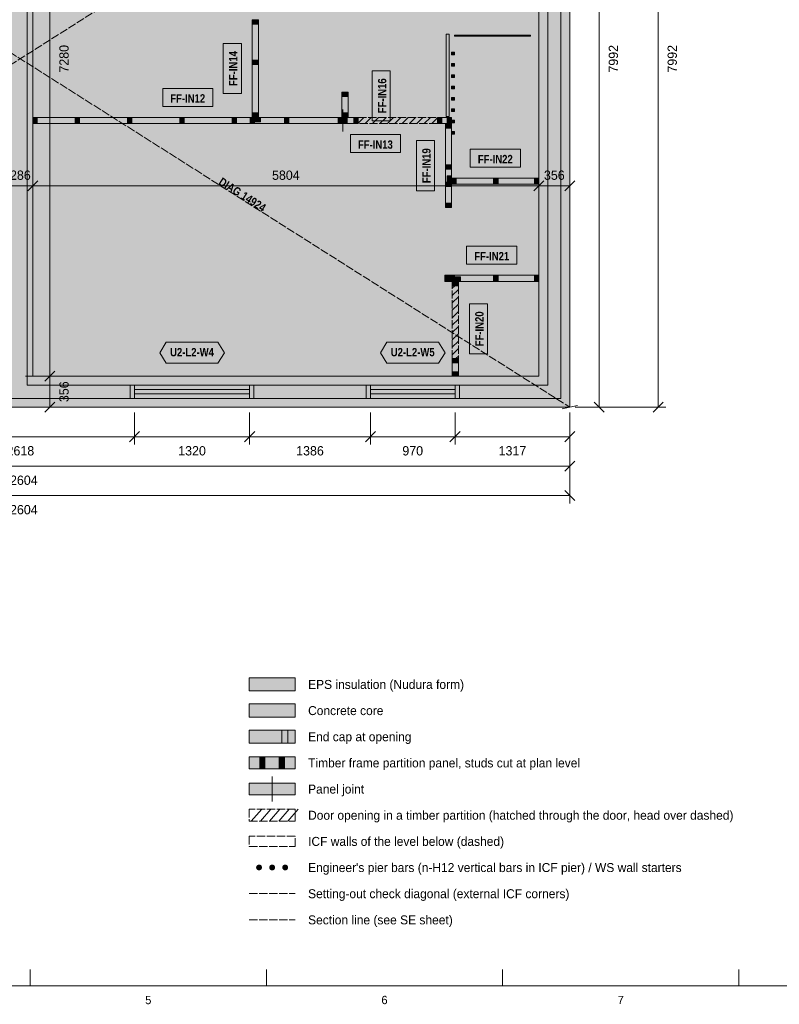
# Model space of a CAD drawing. Header units: millimetres. Extents: x 17 to 413, y 4 to 292.
# Tile 2 of 4: x 163 to 279, y 4 to 155. Entities that reach past the tile are written whole.
import ezdxf
from ezdxf.enums import TextEntityAlignment as Align

# ---------------------------------------------------------------- set-up
doc = ezdxf.new("R2010")
doc.units = ezdxf.units.MM
doc.linetypes.add('DASHED', pattern=[1.524, 1.27, -0.254])
for name, color, linetype in [('FILL-C_9E1A1A', 7, 'Continuous'), ('FILL-C_B2B2B5', 7, 'Continuous'), ('FILL-EPS', 7, 'Continuous'), ('FILL-TEAL_DK', 7, 'Continuous'), ('FILL-TIMBER', 7, 'Continuous'), ('FILL-WHITE', 7, 'Continuous'), ('LINE-C_85297A', 7, 'Continuous'), ('LINE-C_85297A-DASH', 7, 'DASHED'), ('LINE-INK', 7, 'Continuous'), ('LINE-INK-DASH', 7, 'DASHED'), ('LINE-RED-DASH', 7, 'DASHED'), ('LINE-STEEL_GREY', 7, 'Continuous'), ('LINE-STEEL_GREY-DASH', 7, 'DASHED'), ('LINE-TEAL_DK', 7, 'Continuous'), ('LINE-TIMBER_DK', 7, 'Continuous'), ('TEXT-C_85297A', 7, 'Continuous'), ('TEXT-INK', 7, 'Continuous'), ('TEXT-STEEL_GREY', 7, 'Continuous'), ('TEXT-TEAL_DK', 7, 'Continuous')]:
    doc.layers.add(name, color=color, linetype=linetype)
doc.styles.add('OpenSansCondensed-Bold', font='OpenSansCondensed-Bold.ttf')

msp = doc.modelspace()

# ---------------------------------------------------------------- hatches: boundary and pattern name
at = {"layer": 'FILL-C_9E1A1A', "true_color": 0x9e1a1a}
h = msp.add_hatch(color=256, dxfattribs=at)
h.dxf.hatch_style = 1
h.paths.add_polyline_path([(199.95, 25.1), (199.93, 25.22), (199.89, 25.33), (199.82, 25.42), (199.73, 25.49), (199.62, 25.53), (199.5, 25.55), (199.38, 25.53), (199.28, 25.49), (199.18, 25.42), (199.11, 25.33), (199.07, 25.22), (199.05, 25.1), (199.07, 24.98), (199.11, 24.88), (199.18, 24.78), (199.28, 24.71), (199.38, 24.67), (199.5, 24.65), (199.62, 24.67), (199.73, 24.71), (199.82, 24.78), (199.89, 24.88), (199.93, 24.98)])
h = msp.add_hatch(color=256, dxfattribs=at)
h.dxf.hatch_style = 1
h.paths.add_polyline_path([(201.95, 25.1), (201.93, 25.22), (201.89, 25.33), (201.82, 25.42), (201.72, 25.49), (201.62, 25.53), (201.5, 25.55), (201.38, 25.53), (201.28, 25.49), (201.18, 25.42), (201.11, 25.33), (201.07, 25.22), (201.05, 25.1), (201.07, 24.98), (201.11, 24.88), (201.18, 24.78), (201.28, 24.71), (201.38, 24.67), (201.5, 24.65), (201.62, 24.67), (201.72, 24.71), (201.82, 24.78), (201.89, 24.88), (201.93, 24.98)])
h = msp.add_hatch(color=256, dxfattribs=at)
h.dxf.hatch_style = 1
h.paths.add_polyline_path([(203.95, 25.1), (203.93, 25.22), (203.89, 25.33), (203.82, 25.42), (203.72, 25.49), (203.62, 25.53), (203.5, 25.55), (203.38, 25.53), (203.28, 25.49), (203.18, 25.42), (203.11, 25.33), (203.07, 25.22), (203.05, 25.1), (203.07, 24.98), (203.11, 24.88), (203.18, 24.78), (203.28, 24.71), (203.38, 24.67), (203.5, 24.65), (203.62, 24.67), (203.72, 24.71), (203.82, 24.78), (203.89, 24.88), (203.93, 24.98)])
at = {"layer": 'FILL-C_B2B2B5', "true_color": 0xb2b2b5}
h = msp.add_hatch(color=256, dxfattribs=at)
h.dxf.hatch_style = 1
h.paths.add_polyline_path([(245.67, 200.67), (245.67, 96.83), (80.33, 96.83), (80.33, 200.67)])
h.paths.add_polyline_path([(243.64, 98.86), (243.64, 198.64), (164.02, 198.64), (164.02, 98.86)], flags=0)
h.paths.add_polyline_path([(82.36, 198.64), (82.36, 98.86), (161.98, 98.86), (161.98, 198.64)], flags=0)
h = msp.add_hatch(color=256, dxfattribs=at)
h.dxf.hatch_style = 1
h.paths.add_polyline_path([(198, 48.1), (205, 48.1), (205, 50.1), (198, 50.1)])
at = {"layer": 'FILL-EPS', "true_color": 0xccffff}
h = msp.add_hatch(color=256, dxfattribs=at)
h.dxf.hatch_style = 1
h.paths.add_polyline_path([(78.97, 202.03), (247.03, 202.03), (247.03, 95.47), (78.97, 95.47)])
h.paths.add_polyline_path([(80.33, 200.67), (80.33, 96.83), (245.67, 96.83), (245.67, 200.67)], flags=0)
h = msp.add_hatch(color=256, dxfattribs=at)
h.dxf.hatch_style = 1
h.paths.add_polyline_path([(164.02, 98.86), (164.02, 198.64), (243.64, 198.64), (243.64, 98.86)])
h.paths.add_polyline_path([(242.29, 197.29), (164.9, 197.29), (164.9, 100.21), (242.29, 100.21)], flags=0)
h = msp.add_hatch(color=256, dxfattribs=at)
h.dxf.hatch_style = 1
h.paths.add_polyline_path([(198, 52.1), (205, 52.1), (205, 54.1), (198, 54.1)])
h = msp.add_hatch(color=256, dxfattribs=at)
h.dxf.hatch_style = 1
h.paths.add_polyline_path([(198, 44.1), (205, 44.1), (205, 46.1), (198, 46.1)])
at = {"layer": 'FILL-TEAL_DK', "true_color": 0x006b5c}
h = msp.add_hatch(color=256, dxfattribs=at)
h.dxf.hatch_style = 1
h.paths.add_polyline_path([(179.79, 98.86), (180.45, 98.86), (180.45, 96.83), (179.79, 96.83)])
h = msp.add_hatch(color=256, dxfattribs=at)
h.dxf.hatch_style = 1
h.paths.add_polyline_path([(198.05, 98.86), (198.72, 98.86), (198.72, 96.83), (198.05, 96.83)])
h = msp.add_hatch(color=256, dxfattribs=at)
h.dxf.hatch_style = 1
h.paths.add_polyline_path([(215.87, 98.86), (216.53, 98.86), (216.53, 96.83), (215.87, 96.83)])
h = msp.add_hatch(color=256, dxfattribs=at)
h.dxf.hatch_style = 1
h.paths.add_polyline_path([(229.47, 98.86), (230.13, 98.86), (230.13, 96.83), (229.47, 96.83)])
h = msp.add_hatch(color=256, dxfattribs=at)
h.dxf.hatch_style = 1
h.paths.add_polyline_path([(203, 44.1), (203.9, 44.1), (203.9, 46.1), (203, 46.1)])
at = {"layer": 'FILL-TIMBER', "true_color": 0xeddbb8}
h = msp.add_hatch(color=256, dxfattribs=at)
h.dxf.hatch_style = 1
h.paths.add_polyline_path([(199.41, 154.71), (199.41, 154.24), (199.41, 154.05), (199.13, 154.05), (198.47, 154.05), (198.47, 154.52), (198.47, 154.71), (198.75, 154.71)])
h = msp.add_hatch(color=256, dxfattribs=at)
h.dxf.hatch_style = 1
h.paths.add_polyline_path([(199.41, 148.55), (199.41, 148.08), (199.41, 147.88), (199.13, 147.88), (198.47, 147.88), (198.47, 148.35), (198.47, 148.55), (198.75, 148.55)])
h = msp.add_hatch(color=256, dxfattribs=at)
h.dxf.hatch_style = 1
h.paths.add_polyline_path([(213.11, 143.67), (213.11, 143.19), (213.11, 143), (212.84, 143), (212.18, 143), (212.18, 143.47), (212.18, 143.67), (212.45, 143.67)])
h = msp.add_hatch(color=256, dxfattribs=at)
h.dxf.hatch_style = 1
h.paths.add_polyline_path([(199.41, 140.47), (199.41, 140), (199.41, 139.81), (199.13, 139.81), (198.47, 139.81), (198.47, 140.28), (198.47, 140.47), (198.75, 140.47)])
h = msp.add_hatch(color=256, dxfattribs=at)
h.dxf.hatch_style = 1
h.paths.add_polyline_path([(213.11, 140.47), (213.11, 140), (213.11, 139.81), (212.84, 139.81), (212.18, 139.81), (212.18, 140.28), (212.18, 140.47), (212.45, 140.47)])
h = msp.add_hatch(color=256, dxfattribs=at)
h.dxf.hatch_style = 1
h.paths.add_polyline_path([(165.57, 138.85), (165.1, 138.85), (164.91, 138.85), (164.91, 139.12), (164.91, 139.78), (165.38, 139.78), (165.57, 139.78), (165.57, 139.51)])
h = msp.add_hatch(color=256, dxfattribs=at)
h.dxf.hatch_style = 1
h.paths.add_polyline_path([(172.05, 138.85), (171.58, 138.85), (171.38, 138.85), (171.38, 139.12), (171.38, 139.78), (171.85, 139.78), (172.05, 139.78), (172.05, 139.51)])
h = msp.add_hatch(color=256, dxfattribs=at)
h.dxf.hatch_style = 1
h.paths.add_polyline_path([(180.05, 138.85), (179.58, 138.85), (179.38, 138.85), (179.38, 139.12), (179.38, 139.78), (179.85, 139.78), (180.05, 139.78), (180.05, 139.51)])
h = msp.add_hatch(color=256, dxfattribs=at)
h.dxf.hatch_style = 1
h.paths.add_polyline_path([(188.05, 138.85), (187.58, 138.85), (187.38, 138.85), (187.38, 139.12), (187.38, 139.78), (187.85, 139.78), (188.05, 139.78), (188.05, 139.51)])
h = msp.add_hatch(color=256, dxfattribs=at)
h.dxf.hatch_style = 1
h.paths.add_polyline_path([(196.05, 138.85), (195.58, 138.85), (195.38, 138.85), (195.38, 139.12), (195.38, 139.78), (195.85, 139.78), (196.05, 139.78), (196.05, 139.51)])
h = msp.add_hatch(color=256, dxfattribs=at)
h.dxf.hatch_style = 1
h.paths.add_polyline_path([(198.81, 138.85), (198.33, 138.85), (198.14, 138.85), (198.14, 139.12), (198.14, 139.78), (198.61, 139.78), (198.81, 139.78), (198.81, 139.51)])
h = msp.add_hatch(color=256, dxfattribs=at)
h.dxf.hatch_style = 1
h.paths.add_polyline_path([(199.74, 139.11), (199.08, 139.11), (198.81, 139.11), (198.81, 139.31), (198.81, 139.78), (199.47, 139.78), (199.74, 139.78), (199.74, 139.59)])
h = msp.add_hatch(color=256, dxfattribs=at)
h.dxf.hatch_style = 1
h.paths.add_polyline_path([(204.05, 138.85), (203.58, 138.85), (203.38, 138.85), (203.38, 139.12), (203.38, 139.78), (203.85, 139.78), (204.05, 139.78), (204.05, 139.51)])
h = msp.add_hatch(color=256, dxfattribs=at)
h.dxf.hatch_style = 1
h.paths.add_polyline_path([(212.27, 138.85), (211.8, 138.85), (211.61, 138.85), (211.61, 139.12), (211.61, 139.78), (212.08, 139.78), (212.27, 139.78), (212.27, 139.51)])
h = msp.add_hatch(color=256, dxfattribs=at)
h.dxf.hatch_style = 1
h.paths.add_polyline_path([(212.97, 138.85), (212.49, 138.85), (212.3, 138.85), (212.3, 139.12), (212.3, 139.78), (212.77, 139.78), (212.97, 139.78), (212.97, 139.51)])
h = msp.add_hatch(color=256, dxfattribs=at)
h.dxf.hatch_style = 1
h.paths.add_polyline_path([(214.65, 138.85), (214.17, 138.85), (213.98, 138.85), (213.98, 139.12), (213.98, 139.78), (214.45, 139.78), (214.65, 139.78), (214.65, 139.51)])
h = msp.add_hatch(color=256, dxfattribs=at)
h.dxf.hatch_style = 1
h.paths.add_polyline_path([(227.45, 138.85), (226.97, 138.85), (226.78, 138.85), (226.78, 139.12), (226.78, 139.78), (227.25, 139.78), (227.45, 139.78), (227.45, 139.51)])
h = msp.add_hatch(color=256, dxfattribs=at)
h.dxf.hatch_style = 1
h.paths.add_polyline_path([(228.95, 138.82), (228.95, 138.35), (228.95, 138.15), (228.67, 138.15), (228.01, 138.15), (228.01, 138.63), (228.01, 138.82), (228.29, 138.82)])
h = msp.add_hatch(color=256, dxfattribs=at)
h.dxf.hatch_style = 1
h.paths.add_polyline_path([(228.95, 138.85), (228.47, 138.85), (228.28, 138.85), (228.28, 139.12), (228.28, 139.78), (228.75, 139.78), (228.95, 139.78), (228.95, 139.51)])
h = msp.add_hatch(color=256, dxfattribs=at)
h.dxf.hatch_style = 1
h.paths.add_polyline_path([(228.95, 132.55), (228.95, 132.08), (228.95, 131.88), (228.67, 131.88), (228.01, 131.88), (228.01, 132.35), (228.01, 132.55), (228.29, 132.55)])
h = msp.add_hatch(color=256, dxfattribs=at)
h.dxf.hatch_style = 1
h.paths.add_polyline_path([(228.95, 129.89), (228.95, 129.42), (228.95, 129.23), (228.67, 129.23), (228.01, 129.23), (228.01, 129.7), (228.01, 129.89), (228.29, 129.89)])
h = msp.add_hatch(color=256, dxfattribs=at)
h.dxf.hatch_style = 1
h.paths.add_polyline_path([(228.95, 130.83), (228.95, 130.17), (228.95, 129.89), (228.75, 129.89), (228.28, 129.89), (228.28, 130.55), (228.28, 130.83), (228.47, 130.83)])
h = msp.add_hatch(color=256, dxfattribs=at)
h.dxf.hatch_style = 1
h.paths.add_polyline_path([(229.64, 129.56), (229.17, 129.56), (228.97, 129.56), (228.97, 129.83), (228.97, 130.49), (229.45, 130.49), (229.64, 130.49), (229.64, 130.22)])
h = msp.add_hatch(color=256, dxfattribs=at)
h.dxf.hatch_style = 1
h.paths.add_polyline_path([(236.05, 129.56), (235.58, 129.56), (235.38, 129.56), (235.38, 129.83), (235.38, 130.49), (235.85, 130.49), (236.05, 130.49), (236.05, 130.22)])
h = msp.add_hatch(color=256, dxfattribs=at)
h.dxf.hatch_style = 1
h.paths.add_polyline_path([(242.28, 129.56), (241.81, 129.56), (241.61, 129.56), (241.61, 129.83), (241.61, 130.49), (242.09, 130.49), (242.28, 130.49), (242.28, 130.22)])
h = msp.add_hatch(color=256, dxfattribs=at)
h.dxf.hatch_style = 1
h.paths.add_polyline_path([(228.95, 126.65), (228.95, 126.18), (228.95, 125.99), (228.67, 125.99), (228.01, 125.99), (228.01, 126.46), (228.01, 126.65), (228.29, 126.65)])
h = msp.add_hatch(color=256, dxfattribs=at)
h.dxf.hatch_style = 1
h.paths.add_polyline_path([(228.56, 114.72), (228.09, 114.72), (227.89, 114.72), (227.89, 114.99), (227.89, 115.65), (228.37, 115.65), (228.56, 115.65), (228.56, 115.38)])
h = msp.add_hatch(color=256, dxfattribs=at)
h.dxf.hatch_style = 1
h.paths.add_polyline_path([(229.38, 114.72), (228.91, 114.72), (228.71, 114.72), (228.71, 114.99), (228.71, 115.65), (229.19, 115.65), (229.38, 115.65), (229.38, 115.38)])
h = msp.add_hatch(color=256, dxfattribs=at)
h.dxf.hatch_style = 1
h.paths.add_polyline_path([(229.98, 114.69), (229.98, 114.24), (229.98, 114.05), (229.71, 114.05), (229.05, 114.05), (229.05, 114.51), (229.05, 114.69), (229.32, 114.69)])
h = msp.add_hatch(color=256, dxfattribs=at)
h.dxf.hatch_style = 1
h.paths.add_polyline_path([(230.31, 114.72), (229.65, 114.72), (229.38, 114.72), (229.38, 114.91), (229.38, 115.39), (230.04, 115.39), (230.31, 115.39), (230.31, 115.19)])
h = msp.add_hatch(color=256, dxfattribs=at)
h.dxf.hatch_style = 1
h.paths.add_polyline_path([(236.05, 114.72), (235.58, 114.72), (235.38, 114.72), (235.38, 114.99), (235.38, 115.65), (235.85, 115.65), (236.05, 115.65), (236.05, 115.38)])
h = msp.add_hatch(color=256, dxfattribs=at)
h.dxf.hatch_style = 1
h.paths.add_polyline_path([(242.28, 114.72), (241.81, 114.72), (241.61, 114.72), (241.61, 114.99), (241.61, 115.65), (242.09, 115.65), (242.28, 115.65), (242.28, 115.38)])
h = msp.add_hatch(color=256, dxfattribs=at)
h.dxf.hatch_style = 1
h.paths.add_polyline_path([(229.98, 102.93), (229.98, 102.46), (229.98, 102.27), (229.71, 102.27), (229.05, 102.27), (229.05, 102.74), (229.05, 102.93), (229.32, 102.93)])
h = msp.add_hatch(color=256, dxfattribs=at)
h.dxf.hatch_style = 1
h.paths.add_polyline_path([(229.98, 100.89), (229.98, 100.41), (229.98, 100.22), (229.71, 100.22), (229.05, 100.22), (229.05, 100.69), (229.05, 100.89), (229.32, 100.89)])
h = msp.add_hatch(color=256, dxfattribs=at)
h.dxf.hatch_style = 1
h.paths.add_polyline_path([(199.6, 40.2), (200.4, 40.2), (200.4, 42), (199.6, 42)])
h = msp.add_hatch(color=256, dxfattribs=at)
h.dxf.hatch_style = 1
h.paths.add_polyline_path([(202.6, 40.2), (203.4, 40.2), (203.4, 42), (202.6, 42)])
at = {"layer": 'FILL-WHITE', "true_color": 0xfaf5e8}
h = msp.add_hatch(color=256, dxfattribs=at)
h.dxf.hatch_style = 1
h.paths.add_polyline_path([(199.41, 139.81), (199.13, 139.81), (198.47, 139.81), (198.47, 140.28), (198.47, 140.47), (198.47, 147.88), (198.47, 148.35), (198.47, 148.55), (198.47, 154.05), (198.47, 154.52), (198.47, 154.71), (198.75, 154.71), (199.41, 154.71), (199.41, 154.24), (199.41, 154.05), (199.41, 148.55), (199.41, 148.08), (199.41, 147.88), (199.41, 140.47), (199.41, 140)])
at = {"layer": 'FILL-WHITE', "true_color": 0xffffff}
h = msp.add_hatch(color=256, dxfattribs=at)
h.dxf.hatch_style = 1
h.paths.add_polyline_path([(228.12, 152.51), (228.55, 152.51), (228.55, 139.9), (228.12, 139.9)])
h = msp.add_hatch(color=256, dxfattribs=at)
h.dxf.hatch_style = 1
h.paths.add_polyline_path([(229.37, 152.35), (241.01, 152.35), (241.01, 152.23), (229.37, 152.23)])
h = msp.add_hatch(color=256, dxfattribs=at)
h.dxf.hatch_style = 1
h.paths.add_polyline_path([(196.79, 143.43), (196.79, 151.09), (194.02, 151.09), (194.02, 143.43)])
h = msp.add_hatch(color=256, dxfattribs=at)
h.dxf.hatch_style = 1
h.paths.add_polyline_path([(228.95, 149.77), (229.37, 149.77), (229.37, 149.34), (228.95, 149.34)])
h = msp.add_hatch(color=256, dxfattribs=at)
h.dxf.hatch_style = 1
h.paths.add_polyline_path([(228.95, 148.03), (229.37, 148.03), (229.37, 147.61), (228.95, 147.61)])
h = msp.add_hatch(color=256, dxfattribs=at)
h.dxf.hatch_style = 1
h.paths.add_polyline_path([(219.56, 139.25), (219.56, 146.92), (216.8, 146.92), (216.8, 139.25)])
h = msp.add_hatch(color=256, dxfattribs=at)
h.dxf.hatch_style = 1
h.paths.add_polyline_path([(228.95, 146.3), (229.37, 146.3), (229.37, 145.87), (228.95, 145.87)])
h = msp.add_hatch(color=256, dxfattribs=at)
h.dxf.hatch_style = 1
h.paths.add_polyline_path([(228.95, 144.57), (229.37, 144.57), (229.37, 144.14), (228.95, 144.14)])
h = msp.add_hatch(color=256, dxfattribs=at)
h.dxf.hatch_style = 1
h.paths.add_polyline_path([(184.76, 141.46), (192.42, 141.46), (192.42, 144.23), (184.76, 144.23)])
at = {"layer": 'FILL-WHITE', "true_color": 0xfaf5e8}
h = msp.add_hatch(color=256, dxfattribs=at)
h.dxf.hatch_style = 1
h.paths.add_polyline_path([(213.11, 140), (213.11, 139.81), (212.84, 139.81), (212.18, 139.81), (212.18, 140.28), (212.18, 140.47), (212.18, 143), (212.18, 143.47), (212.18, 143.67), (212.45, 143.67), (213.11, 143.67), (213.11, 143.19), (213.11, 143), (213.11, 140.47)])
at = {"layer": 'FILL-WHITE', "true_color": 0xffffff}
h = msp.add_hatch(color=256, dxfattribs=at)
h.dxf.hatch_style = 1
h.paths.add_polyline_path([(228.95, 142.83), (229.37, 142.83), (229.37, 142.41), (228.95, 142.41)])
h = msp.add_hatch(color=256, dxfattribs=at)
h.dxf.hatch_style = 1
h.paths.add_polyline_path([(228.95, 141.1), (229.37, 141.1), (229.37, 140.67), (228.95, 140.67)])
at = {"layer": 'FILL-WHITE', "true_color": 0xfaf5e8}
h = msp.add_hatch(color=256, dxfattribs=at)
h.dxf.hatch_style = 1
h.paths.add_polyline_path([(164.91, 138.85), (164.91, 139.12), (164.91, 139.78), (164.91, 139.78), (165.38, 139.78), (165.57, 139.78), (171.38, 139.78), (171.85, 139.78), (172.05, 139.78), (179.38, 139.78), (179.85, 139.78), (180.05, 139.78), (187.38, 139.78), (187.85, 139.78), (188.05, 139.78), (195.38, 139.78), (195.85, 139.78), (196.05, 139.78), (198.14, 139.78), (198.61, 139.78), (198.81, 139.78), (199.47, 139.78), (199.74, 139.78), (203.38, 139.78), (203.85, 139.78), (204.05, 139.78), (211.61, 139.78), (212.08, 139.78), (212.27, 139.78), (212.27, 139.78), (212.27, 139.51), (212.27, 138.85), (212.27, 138.85), (211.8, 138.85), (211.61, 138.85), (204.05, 138.85), (203.58, 138.85), (203.38, 138.85), (198.81, 138.85), (198.33, 138.85), (198.14, 138.85), (196.05, 138.85), (195.58, 138.85), (195.38, 138.85), (188.05, 138.85), (187.58, 138.85), (187.38, 138.85), (180.05, 138.85), (179.58, 138.85), (179.38, 138.85), (172.05, 138.85), (171.58, 138.85), (171.38, 138.85), (165.57, 138.85), (165.1, 138.85), (164.91, 138.85)])
h = msp.add_hatch(color=256, dxfattribs=at)
h.dxf.hatch_style = 1
h.paths.add_polyline_path([(212.3, 138.85), (212.3, 139.12), (212.3, 139.78), (212.77, 139.78), (212.97, 139.78), (213.98, 139.78), (214.45, 139.78), (214.65, 139.78), (214.65, 139.51), (214.65, 138.85), (214.17, 138.85), (213.98, 138.85), (212.97, 138.85), (212.49, 138.85)])
at = {"layer": 'FILL-WHITE', "true_color": 0xffffff}
h = msp.add_hatch(color=256, dxfattribs=at)
h.dxf.hatch_style = 1
h.paths.add_polyline_path([(214.65, 138.85), (214.65, 139.78), (226.78, 139.78), (226.78, 138.85)])
at = {"layer": 'FILL-WHITE', "true_color": 0xfaf5e8}
h = msp.add_hatch(color=256, dxfattribs=at)
h.dxf.hatch_style = 1
h.paths.add_polyline_path([(226.78, 138.85), (226.78, 138.85), (226.78, 138.85), (226.78, 139.12), (226.78, 139.78), (226.78, 139.78), (226.78, 139.78), (227.25, 139.78), (227.45, 139.78), (228.28, 139.78), (228.75, 139.78), (228.95, 139.78), (228.95, 139.78), (228.95, 139.78), (228.95, 139.51), (228.95, 138.85), (228.95, 138.85), (228.95, 138.85), (228.47, 138.85), (228.28, 138.85), (227.45, 138.85), (226.97, 138.85)])
h = msp.add_hatch(color=256, dxfattribs=at)
h.dxf.hatch_style = 1
h.paths.add_polyline_path([(228.95, 125.99), (228.67, 125.99), (228.01, 125.99), (228.01, 126.46), (228.01, 126.65), (228.01, 129.23), (228.01, 129.7), (228.01, 129.89), (228.01, 131.88), (228.01, 132.35), (228.01, 132.55), (228.01, 138.15), (228.01, 138.63), (228.01, 138.82), (228.29, 138.82), (228.95, 138.82), (228.95, 138.35), (228.95, 138.15), (228.95, 132.55), (228.95, 132.08), (228.95, 131.88), (228.95, 130.83), (228.95, 130.17), (228.95, 129.89), (228.95, 129.42), (228.95, 129.23), (228.95, 126.65), (228.95, 126.18)])
at = {"layer": 'FILL-WHITE', "true_color": 0xffffff}
h = msp.add_hatch(color=256, dxfattribs=at)
h.dxf.hatch_style = 1
h.paths.add_polyline_path([(228.95, 139.37), (229.37, 139.37), (229.37, 138.94), (228.95, 138.94)])
h = msp.add_hatch(color=256, dxfattribs=at)
h.dxf.hatch_style = 1
h.paths.add_polyline_path([(213.46, 134.4), (221.13, 134.4), (221.13, 137.16), (213.46, 137.16)])
h = msp.add_hatch(color=256, dxfattribs=at)
h.dxf.hatch_style = 1
h.paths.add_polyline_path([(228.95, 137.63), (229.37, 137.63), (229.37, 137.21), (228.95, 137.21)])
h = msp.add_hatch(color=256, dxfattribs=at)
h.dxf.hatch_style = 1
h.paths.add_polyline_path([(226.33, 128.57), (226.33, 136.24), (223.56, 136.24), (223.56, 128.57)])
h = msp.add_hatch(color=256, dxfattribs=at)
h.dxf.hatch_style = 1
h.paths.add_polyline_path([(231.79, 132.18), (239.46, 132.18), (239.46, 134.94), (231.79, 134.94)])
h = msp.add_hatch(color=256, dxfattribs=at)
h.dxf.hatch_style = 1
h.paths.add_polyline_path([(190.98, 129.59), (200.95, 123.27), (202.86, 126.28), (192.89, 132.6)])
at = {"layer": 'FILL-WHITE', "true_color": 0xfaf5e8}
h = msp.add_hatch(color=256, dxfattribs=at)
h.dxf.hatch_style = 1
h.paths.add_polyline_path([(228.97, 129.56), (228.97, 129.56), (228.97, 129.83), (228.97, 130.49), (228.97, 130.49), (229.45, 130.49), (229.64, 130.49), (235.38, 130.49), (235.85, 130.49), (236.05, 130.49), (241.61, 130.49), (242.09, 130.49), (242.28, 130.49), (242.28, 130.49), (242.28, 130.22), (242.28, 129.56), (242.28, 129.56), (241.81, 129.56), (241.61, 129.56), (236.05, 129.56), (235.58, 129.56), (235.38, 129.56), (229.64, 129.56), (229.17, 129.56)])
at = {"layer": 'FILL-WHITE', "true_color": 0xffffff}
h = msp.add_hatch(color=256, dxfattribs=at)
h.dxf.hatch_style = 1
h.paths.add_polyline_path([(231.25, 117.34), (238.92, 117.34), (238.92, 120.1), (231.25, 120.1)])
at = {"layer": 'FILL-WHITE', "true_color": 0xfaf5e8}
h = msp.add_hatch(color=256, dxfattribs=at)
h.dxf.hatch_style = 1
h.paths.add_polyline_path([(229.38, 114.72), (228.91, 114.72), (228.71, 114.72), (228.56, 114.72), (228.09, 114.72), (227.89, 114.72), (227.89, 114.99), (227.89, 115.65), (228.37, 115.65), (228.56, 115.65), (228.71, 115.65), (229.19, 115.65), (229.38, 115.65), (235.38, 115.65), (235.85, 115.65), (236.05, 115.65), (241.61, 115.65), (242.09, 115.65), (242.28, 115.65), (242.28, 115.38), (242.28, 114.72), (241.81, 114.72), (241.61, 114.72), (236.05, 114.72), (235.58, 114.72), (235.38, 114.72), (230.31, 114.72), (229.65, 114.72)])
h = msp.add_hatch(color=256, dxfattribs=at)
h.dxf.hatch_style = 1
h.paths.add_polyline_path([(229.32, 114.69), (229.98, 114.69), (229.98, 114.24), (229.98, 114.05), (229.71, 114.05), (229.05, 114.05), (229.05, 114.51), (229.05, 114.69)])
at = {"layer": 'FILL-WHITE', "true_color": 0xffffff}
h = msp.add_hatch(color=256, dxfattribs=at)
h.dxf.hatch_style = 1
h.paths.add_polyline_path([(229.05, 102.93), (229.05, 114.05), (229.98, 114.05), (229.98, 102.93)])
h = msp.add_hatch(color=256, dxfattribs=at)
h.dxf.hatch_style = 1
h.paths.add_polyline_path([(234.43, 103.62), (234.43, 111.29), (231.66, 111.29), (231.66, 103.62)])
h = msp.add_hatch(color=256, dxfattribs=at)
h.dxf.hatch_style = 1
h.paths.add_polyline_path([(184.31, 103.81), (185.31, 105.41), (193.19, 105.41), (194.19, 103.81), (193.19, 102.21), (185.31, 102.21)])
h = msp.add_hatch(color=256, dxfattribs=at)
h.dxf.hatch_style = 1
h.paths.add_polyline_path([(218.06, 103.81), (219.06, 105.41), (226.94, 105.41), (227.94, 103.81), (226.94, 102.21), (219.06, 102.21)])
at = {"layer": 'FILL-WHITE', "true_color": 0xfaf5e8}
h = msp.add_hatch(color=256, dxfattribs=at)
h.dxf.hatch_style = 1
h.paths.add_polyline_path([(229.98, 100.22), (229.98, 100.22), (229.71, 100.22), (229.05, 100.22), (229.05, 100.22), (229.05, 100.69), (229.05, 100.89), (229.05, 102.27), (229.05, 102.74), (229.05, 102.93), (229.05, 102.93), (229.32, 102.93), (229.98, 102.93), (229.98, 102.93), (229.98, 102.46), (229.98, 102.27), (229.98, 100.89), (229.98, 100.41)])
h = msp.add_hatch(color=256, dxfattribs=at)
h.dxf.hatch_style = 1
h.paths.add_polyline_path([(198, 40.2), (205, 40.2), (205, 42), (198, 42)])
h = msp.add_hatch(color=256, dxfattribs=at)
h.dxf.hatch_style = 1
h.paths.add_polyline_path([(198, 36.2), (205, 36.2), (205, 38), (198, 38)])

# ---------------------------------------------------------------- linework, layer by layer
at = {"layer": 'LINE-C_85297A', "lineweight": 5}
msp.add_line((245.86, 95.21), (248.2, 95.74), dxfattribs=at)
at = {"layer": 'LINE-C_85297A-DASH', "lineweight": 5}
for p, q in [((78.97, 95.47), (247.03, 202.03)), ((78.97, 202.03), (247.03, 95.47)), ((198, 21.1), (205, 21.1))]:
    msp.add_line(p, q, dxfattribs=at)
at = {"layer": 'LINE-INK', "lineweight": 5}
for p, q in [((251.53, 202.03), (251.53, 95.47)), ((260.53, 95.47), (260.53, 202.03)), ((167.5, 100.21), (167.5, 197.29)), ((212.29, 137.65), (212.29, 140.98)), ((164.13, 128.56), (165.68, 130.11)), ((164.91, 129.34), (164.91, 130.54)), ((241.51, 128.56), (243.06, 130.11)), ((242.29, 129.34), (242.29, 130.54)), ((246.25, 128.56), (247.8, 130.11)), ((247.03, 129.34), (247.03, 130.54)), ((78.97, 129.34), (247.03, 129.34)), ((166.72, 99.44), (168.28, 100.99)), ((166.72, 99.44), (168.28, 100.99)), ((163.8, 100.21), (168.7, 100.21)), ((163.8, 100.21), (168.7, 100.21)), ((167.5, 95.47), (167.5, 100.21)), ((180.45, 100.21), (198.05, 100.21)), ((216.53, 100.21), (229.47, 100.21)), ((180.45, 98.18), (198.05, 98.18)), ((216.53, 98.18), (229.47, 98.18)), ((180.45, 97.51), (198.05, 97.51)), ((216.53, 97.51), (229.47, 97.51)), ((163.8, 95.47), (168.7, 95.47)), ((166.72, 94.7), (168.28, 96.25)), ((180.45, 95.47), (198.05, 95.47)), ((216.53, 95.47), (229.47, 95.47)), ((247.83, 95.47), (252.73, 95.47)), ((247.83, 95.47), (261.73, 95.47)), ((250.75, 96.25), (252.3, 94.7)), ((259.75, 94.7), (261.3, 96.25)), ((180.45, 94.67), (180.45, 89.77)), ((198.05, 94.67), (198.05, 89.77)), ((216.53, 94.67), (216.53, 89.77)), ((229.47, 94.67), (229.47, 89.77)), ((247.03, 94.67), (247.03, 89.77)), ((247.03, 94.67), (247.03, 85.27)), ((247.03, 94.67), (247.03, 80.77)), ((247.03, 90.97), (78.97, 90.97)), ((181.23, 91.75), (179.68, 90.2)), ((198.83, 91.75), (197.28, 90.2)), ((217.31, 91.75), (215.76, 90.2)), ((230.24, 91.75), (228.69, 90.2)), ((247.8, 91.75), (246.25, 90.2)), ((247.03, 86.47), (78.97, 86.47)), ((247.8, 87.25), (246.25, 85.7)), ((78.97, 81.97), (247.03, 81.97)), ((246.25, 82.75), (247.8, 81.2)), ((201.5, 35.2), (201.5, 39)), ((164.5, 7), (164.5, 9.5)), ((200.62, 7), (200.62, 9.5)), ((236.75, 7), (236.75, 9.5)), ((272.88, 7), (272.88, 9.5))]:
    msp.add_line(p, q, dxfattribs=at)
for points in [[(20, 7), (413, 7), (413, 290), (20, 290)], [(78.97, 95.47), (78.97, 202.03), (247.03, 202.03), (247.03, 95.47)], [(242.29, 100.21), (242.29, 197.29), (164.9, 197.29), (164.9, 100.21)], [(199.41, 139.81), (199.13, 139.81), (198.47, 139.81), (198.47, 140.28), (198.47, 140.47), (198.47, 147.88), (198.47, 148.35), (198.47, 148.55), (198.47, 154.05), (198.47, 154.52), (198.47, 154.71), (198.75, 154.71), (199.41, 154.71), (199.41, 154.24), (199.41, 154.05), (199.41, 148.55), (199.41, 148.08), (199.41, 147.88), (199.41, 140.47), (199.41, 140)], [(228.12, 152.51), (228.55, 152.51), (228.55, 139.9), (228.12, 139.9)], [(229.37, 152.35), (241.01, 152.35), (241.01, 152.23), (229.37, 152.23)], [(196.79, 143.43), (196.79, 151.09), (194.02, 151.09), (194.02, 143.43)], [(228.95, 149.77), (229.37, 149.77), (229.37, 149.34), (228.95, 149.34)], [(228.95, 148.03), (229.37, 148.03), (229.37, 147.61), (228.95, 147.61)], [(219.56, 139.25), (219.56, 146.92), (216.8, 146.92), (216.8, 139.25)], [(228.95, 146.3), (229.37, 146.3), (229.37, 145.87), (228.95, 145.87)], [(228.95, 144.57), (229.37, 144.57), (229.37, 144.14), (228.95, 144.14)], [(184.76, 141.46), (192.42, 141.46), (192.42, 144.23), (184.76, 144.23)], [(213.11, 140), (213.11, 139.81), (212.84, 139.81), (212.18, 139.81), (212.18, 140.28), (212.18, 140.47), (212.18, 143), (212.18, 143.47), (212.18, 143.67), (212.45, 143.67), (213.11, 143.67), (213.11, 143.19), (213.11, 143), (213.11, 140.47)], [(228.95, 142.83), (229.37, 142.83), (229.37, 142.41), (228.95, 142.41)], [(228.95, 141.1), (229.37, 141.1), (229.37, 140.67), (228.95, 140.67)], [(164.91, 138.85), (164.91, 139.12), (164.91, 139.78), (164.91, 139.78), (165.38, 139.78), (165.57, 139.78), (171.38, 139.78), (171.85, 139.78), (172.05, 139.78), (179.38, 139.78), (179.85, 139.78), (180.05, 139.78), (187.38, 139.78), (187.85, 139.78), (188.05, 139.78), (195.38, 139.78), (195.85, 139.78), (196.05, 139.78), (198.14, 139.78), (198.61, 139.78), (198.81, 139.78), (199.47, 139.78), (199.74, 139.78), (203.38, 139.78), (203.85, 139.78), (204.05, 139.78), (211.61, 139.78), (212.08, 139.78), (212.27, 139.78), (212.27, 139.78), (212.27, 139.51), (212.27, 138.85), (212.27, 138.85), (211.8, 138.85), (211.61, 138.85), (204.05, 138.85), (203.58, 138.85), (203.38, 138.85), (198.81, 138.85), (198.33, 138.85), (198.14, 138.85), (196.05, 138.85), (195.58, 138.85), (195.38, 138.85), (188.05, 138.85), (187.58, 138.85), (187.38, 138.85), (180.05, 138.85), (179.58, 138.85), (179.38, 138.85), (172.05, 138.85), (171.58, 138.85), (171.38, 138.85), (165.57, 138.85), (165.1, 138.85), (164.91, 138.85)], [(212.3, 138.85), (212.3, 139.12), (212.3, 139.78), (212.77, 139.78), (212.97, 139.78), (213.98, 139.78), (214.45, 139.78), (214.65, 139.78), (214.65, 139.51), (214.65, 138.85), (214.17, 138.85), (213.98, 138.85), (212.97, 138.85), (212.49, 138.85)], [(226.78, 138.85), (226.78, 138.85), (226.78, 138.85), (226.78, 139.12), (226.78, 139.78), (226.78, 139.78), (226.78, 139.78), (227.25, 139.78), (227.45, 139.78), (228.28, 139.78), (228.75, 139.78), (228.95, 139.78), (228.95, 139.78), (228.95, 139.78), (228.95, 139.51), (228.95, 138.85), (228.95, 138.85), (228.95, 138.85), (228.47, 138.85), (228.28, 138.85), (227.45, 138.85), (226.97, 138.85)], [(228.95, 125.99), (228.67, 125.99), (228.01, 125.99), (228.01, 126.46), (228.01, 126.65), (228.01, 129.23), (228.01, 129.7), (228.01, 129.89), (228.01, 131.88), (228.01, 132.35), (228.01, 132.55), (228.01, 138.15), (228.01, 138.63), (228.01, 138.82), (228.29, 138.82), (228.95, 138.82), (228.95, 138.35), (228.95, 138.15), (228.95, 132.55), (228.95, 132.08), (228.95, 131.88), (228.95, 130.83), (228.95, 130.17), (228.95, 129.89), (228.95, 129.42), (228.95, 129.23), (228.95, 126.65), (228.95, 126.18)], [(228.95, 139.37), (229.37, 139.37), (229.37, 138.94), (228.95, 138.94)], [(213.46, 134.4), (221.13, 134.4), (221.13, 137.16), (213.46, 137.16)], [(228.95, 137.63), (229.37, 137.63), (229.37, 137.21), (228.95, 137.21)], [(226.33, 128.57), (226.33, 136.24), (223.56, 136.24), (223.56, 128.57)], [(231.79, 132.18), (239.46, 132.18), (239.46, 134.94), (231.79, 134.94)], [(228.97, 129.56), (228.97, 129.56), (228.97, 129.83), (228.97, 130.49), (228.97, 130.49), (229.45, 130.49), (229.64, 130.49), (235.38, 130.49), (235.85, 130.49), (236.05, 130.49), (241.61, 130.49), (242.09, 130.49), (242.28, 130.49), (242.28, 130.49), (242.28, 130.22), (242.28, 129.56), (242.28, 129.56), (241.81, 129.56), (241.61, 129.56), (236.05, 129.56), (235.58, 129.56), (235.38, 129.56), (229.64, 129.56), (229.17, 129.56)], [(231.25, 117.34), (238.92, 117.34), (238.92, 120.1), (231.25, 120.1)], [(229.38, 114.72), (228.91, 114.72), (228.71, 114.72), (228.56, 114.72), (228.09, 114.72), (227.89, 114.72), (227.89, 114.99), (227.89, 115.65), (228.37, 115.65), (228.56, 115.65), (228.71, 115.65), (229.19, 115.65), (229.38, 115.65), (235.38, 115.65), (235.85, 115.65), (236.05, 115.65), (241.61, 115.65), (242.09, 115.65), (242.28, 115.65), (242.28, 115.38), (242.28, 114.72), (241.81, 114.72), (241.61, 114.72), (236.05, 114.72), (235.58, 114.72), (235.38, 114.72), (230.31, 114.72), (229.65, 114.72)], [(229.32, 114.69), (229.98, 114.69), (229.98, 114.24), (229.98, 114.05), (229.71, 114.05), (229.05, 114.05), (229.05, 114.51), (229.05, 114.69)], [(234.43, 103.62), (234.43, 111.29), (231.66, 111.29), (231.66, 103.62)], [(229.98, 100.22), (229.98, 100.22), (229.71, 100.22), (229.05, 100.22), (229.05, 100.22), (229.05, 100.69), (229.05, 100.89), (229.05, 102.27), (229.05, 102.74), (229.05, 102.93), (229.05, 102.93), (229.32, 102.93), (229.98, 102.93), (229.98, 102.93), (229.98, 102.46), (229.98, 102.27), (229.98, 100.89), (229.98, 100.41)], [(198, 52.1), (205, 52.1), (205, 54.1), (198, 54.1)], [(198, 44.1), (205, 44.1), (205, 46.1), (198, 46.1)], [(198, 40.2), (205, 40.2), (205, 42), (198, 42)], [(198, 36.2), (205, 36.2), (205, 38), (198, 38)]]:
    msp.add_lwpolyline(points, close=True, dxfattribs=at)
at = {"layer": 'LINE-INK-DASH', "lineweight": 5}
for points in [[(214.65, 138.85), (214.65, 139.78), (226.78, 139.78), (226.78, 138.85)], [(229.05, 102.93), (229.05, 114.05), (229.98, 114.05), (229.98, 102.93)], [(198, 32.2), (205, 32.2), (205, 34), (198, 34)]]:
    msp.add_lwpolyline(points, close=True, dxfattribs=at)
at = {"layer": 'LINE-RED-DASH', "lineweight": 5}
msp.add_line((198, 17.1), (205, 17.1), dxfattribs=at)
at = {"layer": 'LINE-STEEL_GREY', "lineweight": 5}
for points in [[(245.67, 200.67), (245.67, 96.83), (80.33, 96.83), (80.33, 200.67)], [(243.64, 98.86), (243.64, 198.64), (164.02, 198.64), (164.02, 98.86)], [(198, 48.1), (205, 48.1), (205, 50.1), (198, 50.1)]]:
    msp.add_lwpolyline(points, close=True, dxfattribs=at)
at = {"layer": 'LINE-STEEL_GREY-DASH', "lineweight": 5}
for points in [[(78.97, 95.47), (78.97, 202.03), (247.03, 202.03), (247.03, 95.47), (89.45, 95.47), (89.45, 95.47)], [(242.29, 100.21), (242.29, 197.29), (164.91, 197.29), (164.91, 100.21)], [(198, 28.3), (205, 28.3), (205, 29.9), (198, 29.9)]]:
    msp.add_lwpolyline(points, close=True, dxfattribs=at)
at = {"layer": 'LINE-TEAL_DK', "lineweight": 5}
for points in [[(184.31, 103.81), (185.31, 105.41), (193.19, 105.41), (194.19, 103.81), (193.19, 102.21), (185.31, 102.21)], [(218.06, 103.81), (219.06, 105.41), (226.94, 105.41), (227.94, 103.81), (226.94, 102.21), (219.06, 102.21)], [(179.79, 98.86), (180.45, 98.86), (180.45, 96.83), (179.79, 96.83)], [(198.05, 98.86), (198.72, 98.86), (198.72, 96.83), (198.05, 96.83)], [(215.87, 98.86), (216.53, 98.86), (216.53, 96.83), (215.87, 96.83)], [(229.47, 98.86), (230.13, 98.86), (230.13, 96.83), (229.47, 96.83)], [(203, 44.1), (203.9, 44.1), (203.9, 46.1), (203, 46.1)]]:
    msp.add_lwpolyline(points, close=True, dxfattribs=at)
at = {"layer": 'LINE-TIMBER_DK', "lineweight": 5}
for p, q in [((214.65, 138.9), (215.52, 139.78)), ((215.72, 138.85), (216.65, 139.78)), ((216.85, 138.85), (217.79, 139.78)), ((217.98, 138.85), (218.92, 139.78)), ((219.12, 138.85), (220.05, 139.78)), ((220.25, 138.85), (221.18, 139.78)), ((221.38, 138.85), (222.31, 139.78)), ((222.51, 138.85), (223.44, 139.78)), ((223.64, 138.85), (224.57, 139.78)), ((224.77, 138.85), (225.71, 139.78)), ((225.9, 138.85), (226.78, 139.72)), ((229.05, 113.68), (229.42, 114.05)), ((229.05, 112.55), (229.98, 113.49)), ((229.05, 111.42), (229.98, 112.35)), ((229.05, 110.29), (229.98, 111.22)), ((229.05, 109.16), (229.98, 110.09)), ((229.05, 108.03), (229.98, 108.96)), ((229.05, 106.9), (229.98, 107.83)), ((229.05, 105.76), (229.98, 106.7)), ((229.05, 104.63), (229.98, 105.57)), ((229.05, 103.5), (229.98, 104.43)), ((229.61, 102.93), (229.98, 103.3)), ((198.3, 32.2), (199.9, 34)), ((199.7, 32.2), (201.3, 34)), ((201.1, 32.2), (202.7, 34)), ((202.5, 32.2), (204.1, 34)), ((203.9, 32.2), (205.5, 34))]:
    msp.add_line(p, q, dxfattribs=at)
for points in [[(199.41, 154.71), (199.41, 154.24), (199.41, 154.05), (199.13, 154.05), (198.47, 154.05), (198.47, 154.52), (198.47, 154.71), (198.75, 154.71)], [(199.41, 148.55), (199.41, 148.08), (199.41, 147.88), (199.13, 147.88), (198.47, 147.88), (198.47, 148.35), (198.47, 148.55), (198.75, 148.55)], [(213.11, 143.67), (213.11, 143.19), (213.11, 143), (212.84, 143), (212.18, 143), (212.18, 143.47), (212.18, 143.67), (212.45, 143.67)], [(199.41, 140.47), (199.41, 140), (199.41, 139.81), (199.13, 139.81), (198.47, 139.81), (198.47, 140.28), (198.47, 140.47), (198.75, 140.47)], [(213.11, 140.47), (213.11, 140), (213.11, 139.81), (212.84, 139.81), (212.18, 139.81), (212.18, 140.28), (212.18, 140.47), (212.45, 140.47)], [(165.57, 138.85), (165.1, 138.85), (164.91, 138.85), (164.91, 139.12), (164.91, 139.78), (165.38, 139.78), (165.57, 139.78), (165.57, 139.51)], [(172.05, 138.85), (171.58, 138.85), (171.38, 138.85), (171.38, 139.12), (171.38, 139.78), (171.85, 139.78), (172.05, 139.78), (172.05, 139.51)], [(180.05, 138.85), (179.58, 138.85), (179.38, 138.85), (179.38, 139.12), (179.38, 139.78), (179.85, 139.78), (180.05, 139.78), (180.05, 139.51)], [(188.05, 138.85), (187.58, 138.85), (187.38, 138.85), (187.38, 139.12), (187.38, 139.78), (187.85, 139.78), (188.05, 139.78), (188.05, 139.51)], [(196.05, 138.85), (195.58, 138.85), (195.38, 138.85), (195.38, 139.12), (195.38, 139.78), (195.85, 139.78), (196.05, 139.78), (196.05, 139.51)], [(198.81, 138.85), (198.33, 138.85), (198.14, 138.85), (198.14, 139.12), (198.14, 139.78), (198.61, 139.78), (198.81, 139.78), (198.81, 139.51)], [(199.74, 139.11), (199.08, 139.11), (198.81, 139.11), (198.81, 139.31), (198.81, 139.78), (199.47, 139.78), (199.74, 139.78), (199.74, 139.59)], [(204.05, 138.85), (203.58, 138.85), (203.38, 138.85), (203.38, 139.12), (203.38, 139.78), (203.85, 139.78), (204.05, 139.78), (204.05, 139.51)], [(212.27, 138.85), (211.8, 138.85), (211.61, 138.85), (211.61, 139.12), (211.61, 139.78), (212.08, 139.78), (212.27, 139.78), (212.27, 139.51)], [(212.97, 138.85), (212.49, 138.85), (212.3, 138.85), (212.3, 139.12), (212.3, 139.78), (212.77, 139.78), (212.97, 139.78), (212.97, 139.51)], [(214.65, 138.85), (214.17, 138.85), (213.98, 138.85), (213.98, 139.12), (213.98, 139.78), (214.45, 139.78), (214.65, 139.78), (214.65, 139.51)], [(227.45, 138.85), (226.97, 138.85), (226.78, 138.85), (226.78, 139.12), (226.78, 139.78), (227.25, 139.78), (227.45, 139.78), (227.45, 139.51)], [(228.95, 138.82), (228.95, 138.35), (228.95, 138.15), (228.67, 138.15), (228.01, 138.15), (228.01, 138.63), (228.01, 138.82), (228.29, 138.82)], [(228.95, 138.85), (228.47, 138.85), (228.28, 138.85), (228.28, 139.12), (228.28, 139.78), (228.75, 139.78), (228.95, 139.78), (228.95, 139.51)], [(228.95, 132.55), (228.95, 132.08), (228.95, 131.88), (228.67, 131.88), (228.01, 131.88), (228.01, 132.35), (228.01, 132.55), (228.29, 132.55)], [(228.95, 129.89), (228.95, 129.42), (228.95, 129.23), (228.67, 129.23), (228.01, 129.23), (228.01, 129.7), (228.01, 129.89), (228.29, 129.89)], [(228.95, 130.83), (228.95, 130.17), (228.95, 129.89), (228.75, 129.89), (228.28, 129.89), (228.28, 130.55), (228.28, 130.83), (228.47, 130.83)], [(229.64, 129.56), (229.17, 129.56), (228.97, 129.56), (228.97, 129.83), (228.97, 130.49), (229.45, 130.49), (229.64, 130.49), (229.64, 130.22)], [(236.05, 129.56), (235.58, 129.56), (235.38, 129.56), (235.38, 129.83), (235.38, 130.49), (235.85, 130.49), (236.05, 130.49), (236.05, 130.22)], [(242.28, 129.56), (241.81, 129.56), (241.61, 129.56), (241.61, 129.83), (241.61, 130.49), (242.09, 130.49), (242.28, 130.49), (242.28, 130.22)], [(228.95, 126.65), (228.95, 126.18), (228.95, 125.99), (228.67, 125.99), (228.01, 125.99), (228.01, 126.46), (228.01, 126.65), (228.29, 126.65)], [(228.56, 114.72), (228.09, 114.72), (227.89, 114.72), (227.89, 114.99), (227.89, 115.65), (228.37, 115.65), (228.56, 115.65), (228.56, 115.38)], [(229.38, 114.72), (228.91, 114.72), (228.71, 114.72), (228.71, 114.99), (228.71, 115.65), (229.19, 115.65), (229.38, 115.65), (229.38, 115.38)], [(229.98, 114.69), (229.98, 114.24), (229.98, 114.05), (229.71, 114.05), (229.05, 114.05), (229.05, 114.51), (229.05, 114.69), (229.32, 114.69)], [(230.31, 114.72), (229.65, 114.72), (229.38, 114.72), (229.38, 114.91), (229.38, 115.39), (230.04, 115.39), (230.31, 115.39), (230.31, 115.19)], [(236.05, 114.72), (235.58, 114.72), (235.38, 114.72), (235.38, 114.99), (235.38, 115.65), (235.85, 115.65), (236.05, 115.65), (236.05, 115.38)], [(242.28, 114.72), (241.81, 114.72), (241.61, 114.72), (241.61, 114.99), (241.61, 115.65), (242.09, 115.65), (242.28, 115.65), (242.28, 115.38)], [(229.98, 102.93), (229.98, 102.46), (229.98, 102.27), (229.71, 102.27), (229.05, 102.27), (229.05, 102.74), (229.05, 102.93), (229.32, 102.93)], [(229.98, 100.89), (229.98, 100.41), (229.98, 100.22), (229.71, 100.22), (229.05, 100.22), (229.05, 100.69), (229.05, 100.89), (229.32, 100.89)], [(199.6, 40.2), (200.4, 40.2), (200.4, 42), (199.6, 42)], [(202.6, 40.2), (203.4, 40.2), (203.4, 42), (202.6, 42)]]:
    msp.add_lwpolyline(points, close=True, dxfattribs=at)

# ---------------------------------------------------------------- texts
at = {"layer": 'TEXT-C_85297A', "style": 'OpenSansCondensed-Bold'}
msp.add_text('DIAG 14924', height=1.27, rotation=-32.3765, dxfattribs=at).set_placement((196.61, 127.44), align=Align.CENTER)
at = {"layer": 'TEXT-INK'}
for s, p in [('7280', (170.38, 148.75)), ('7992', (254.4, 148.75)), ('7992', (263.4, 148.75)), ('356', (170.38, 97.84))]:
    msp.add_text(s, height=1.422, rotation=90, dxfattribs=at).set_placement(p, align=Align.CENTER)
at = {"layer": 'TEXT-INK', "style": 'OpenSansCondensed-Bold'}
for s, p in [('FF-IN14', (196.19, 147.26)), ('FF-IN16', (218.96, 143.09)), ('FF-IN19', (225.73, 132.4)), ('FF-IN20', (233.83, 107.46))]:
    msp.add_text(s, height=1.27, rotation=90, dxfattribs=at).set_placement(p, align=Align.CENTER)
for s, p in [('FF-IN12', (188.59, 142.06)), ('FF-IN13', (217.29, 135)), ('FF-IN22', (235.63, 132.78)), ('FF-IN21', (235.09, 117.94))]:
    msp.add_text(s, height=1.27, dxfattribs=at).set_placement(p, align=Align.CENTER)
at = {"layer": 'TEXT-INK'}
for s, p in [('286', (163, 130.24)), ('5804', (203.6, 130.24)), ('356', (244.66, 130.24)), ('2618', (163, 88.1)), ('1320', (189.25, 88.1)), ('1386', (207.29, 88.1)), ('970', (223, 88.1)), ('1317', (238.25, 88.1)), ('12604', (163, 83.6)), ('12604', (163, 79.1))]:
    msp.add_text(s, height=1.422, dxfattribs=at).set_placement(p, align=Align.CENTER)
for s, p in [('EPS insulation (Nudura form)', (207, 52.4)), ('Concrete core', (207, 48.4)), ('End cap at opening', (207, 44.4)), ('Timber frame partition panel, studs cut at plan level', (207, 40.4)), ('Panel joint', (207, 36.4)), ('Door opening in a timber partition (hatched through the door, head over dashed)', (207, 32.4)), ('ICF walls of the level below (dashed)', (207, 28.4)), ("Engineer's pier bars (n-H12 vertical bars in ICF pier) / WS wall starters", (207, 24.4)), ('Setting-out check diagonal (external ICF corners)', (207, 20.4)), ('Section line (see SE sheet)', (207, 16.4))]:
    msp.add_text(s, height=1.3716, dxfattribs=at).set_placement(p)
at = {"layer": 'TEXT-STEEL_GREY'}
for s, p in [('5', (182.56, 4.2)), ('6', (218.69, 4.2)), ('7', (254.81, 4.2))]:
    msp.add_text(s, height=1.27, dxfattribs=at).set_placement(p, align=Align.CENTER)
at = {"layer": 'TEXT-TEAL_DK', "style": 'OpenSansCondensed-Bold'}
for s, p in [('U2-L2-W4', (189.25, 103.26)), ('U2-L2-W5', (223, 103.26))]:
    msp.add_text(s, height=1.27, dxfattribs=at).set_placement(p, align=Align.CENTER)

doc.saveas('drawing.dxf')
